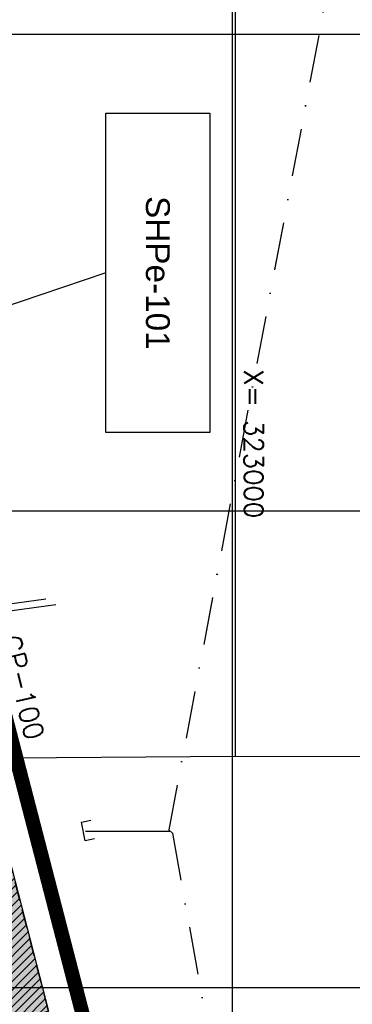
# Model space of a CAD drawing. Extents: x 312047 to 329088, y 8928324 to 8953812.
# Tile 122 of 125: x 322555 to 323252, y 8948964 to 8951030. Entities that reach past the tile are written whole.
import ezdxf
from ezdxf.enums import TextEntityAlignment as Align

# ---------------------------------------------------------------- set-up
doc = ezdxf.new("R2010")
doc.units = 0
doc.header["$LTSCALE"] = 200
doc.header["$MEASUREMENT"] = 0
doc.linetypes.add('DASHDOT', pattern=[1, 0.5, -0.25, 0, -0.25])
doc.linetypes.add('DASHED2', pattern=[0.3, 0.2, -0.1])
for name, color, linetype in [('CANAL-PROJ', 180, 'CONTINUOUS'), ('DRE_X', 10, 'CONTINUOUS'), ('DRENOS', 10, 'CONTINUOUS'), ('JSIMB', 2, 'CONTINUOUS'), ('NOVA MALHA', 1, 'CONTINUOUS'), ('PA-LIN_DIVI', 4, 'DASHED2'), ('PA-LOTE', 100, 'CONTINUOUS'), ('PA-NUM_PRAN', 4, 'CONTINUOUS'), ('PA-PRAN', 4, 'ZIGZAG'), ('PA-SEQ', 40, 'CONTINUOUS'), ('RI0', 130, 'CONTINUOUS'), ('RIO', 130, 'DASHDOT'), ('SETOR 210', 91, 'CONTINUOUS'), ('TEXTO03', 3, 'CONTINUOUS'), ('TP-TM-20', 9, 'CONTINUOUS')]:
    doc.layers.add(name, color=color, linetype=linetype)
doc.styles.add('SBI', font='simplex.shx', dxfattribs={"bigfont": 'simp.shx'})
doc.styles.add('SIMP', font='simplex', dxfattribs={"bigfont": 'simp'})
doc.styles.add('STYLE1', font='arial.ttf')
doc.linetypes.add('ZIGZAG', pattern='A,0.0001,-0.2,[131,ltypeshp.shx,S=0.2,R=0,X=-0.2,Y=0],-0.4,[131,ltypeshp.shx,S=0.2,R=180,X=0.2,Y=0],-0.2', length=0.8001)

# ---------------------------------------------------------------- blocks, each defined once
blk = doc.blocks.new('TER')
at = {"layer": 'DRENOS', "color": 3}
blk.add_lwpolyline([(-20, -20), (-20, 0), (20, 0), (20, -20)], dxfattribs=at)

msp = doc.modelspace()

# ---------------------------------------------------------------- hatches: boundary and pattern name
at = {"layer": 'PA-SEQ'}
h = msp.add_hatch(dxfattribs=at)
h.set_pattern_fill('ANSI31', color=256, scale=100, angle=-1e-14, style=0)
h.paths.add_polyline_path([(322554.7, 8948929.5), (322615.5, 8948949.7), (322481.6, 8949470), (322265, 8949470), (322356, 8949000), (322287, 8948955), (322175, 8949000), (322115, 8949178), (322175, 8949470), (321971.8, 8949470), (321868.6, 8949000), (322000, 8949000), (322062, 8948810), (322010, 8948623), (322000, 8948458), (322233.6, 8948453.3)])
at = {"layer": 'SETOR 210'}
h = msp.add_hatch(dxfattribs=at)
h.set_pattern_fill('DOTS', color=256, scale=100, angle=-90, style=0)
h.set_pattern_definition([(270, (-8635185.5995, 9270004.921), (6.25, -3.125), [0, -6.25])])
h.paths.add_polyline_path([(321601.5, 8947558.8), (322178.4, 8947743.4), (322214.5, 8948001.8), (322191, 8948188.5), (322231.2, 8948438.3), (322554.7, 8948929.5), (322615.5, 8948949.7), (322481.6, 8949470), (321403.1, 8949470), (321347.8, 8948899.9), (321750.8, 8948463), (321767.6, 8948447.6), (321580.4, 8947736.1)])

# ---------------------------------------------------------------- linework, layer by layer
at = {"layer": 'CANAL-PROJ', "const_width": 30}
msp.add_lwpolyline([(324070, 8944525), (323150, 8945734.1), (323150, 8946160), (323340, 8946350), (323340, 8946920), (322972.3, 8947287.7), (322860, 8948275), (322490, 8949705), (322440, 8949820), (322345, 8949895), (321865, 8950135), (321800, 8950200), (321770, 8950280), (321725.4, 8951289.8)], dxfattribs=at)
at = {"layer": 'JSIMB'}
for p, q in [((322381, 8949784.1), (322609.9, 8949815.2)), ((322402.3, 8949771.9), (322631.2, 8949803))]:
    msp.add_line(p, q, dxfattribs=at)
at = {"layer": 'NOVA MALHA'}
for p, q in [((323000, 8952100.3), (323000, 8929300.3)), ((318032.6, 8951000), (329087.6, 8951000)), ((318032.6, 8950000), (329087.6, 8950000)), ((318032.6, 8949000), (329087.6, 8949000))]:
    msp.add_line(p, q, dxfattribs=at)
at = {"layer": 'PA-LIN_DIVI'}
msp.add_lwpolyline([(321971.8, 8949470), (321868.6, 8949000), (321868.6, 8949000), (322000, 8949000), (322062, 8948810), (322010, 8948623), (322000, 8948458), (322233.6, 8948453.3), (322554.7, 8948929.5), (322615.5, 8948949.7), (322481.6, 8949470), (322265, 8949470), (322356, 8949000), (322287, 8948955), (322175, 8949000), (322115, 8949178), (322175, 8949470), (321971.8, 8949470)], close=True, dxfattribs=at)
at = {"layer": 'PA-LOTE'}
msp.add_lwpolyline([(322386.2, 8949930.3), (322439.5, 8949939.2), (322946.2, 8947957.5)], dxfattribs=at)
msp.add_lwpolyline([(322615.5, 8948949.7), (322554.7, 8948929.5), (322233.6, 8948453.3), (321750.8, 8948463), (321971.8, 8949470), (322481.6, 8949470)], close=True, dxfattribs=at)
at = {"layer": 'PA-NUM_PRAN', "color": 50}
msp.add_line((322735.7, 8950499.2), (322215.5, 8950323.6), dxfattribs=at)
msp.add_lwpolyline([(322953.6, 8950834.3), (322953.6, 8950164.2), (322735.7, 8950164.2), (322735.7, 8950834.3)], close=True, dxfattribs=at)
at = {"layer": 'PA-PRAN', "ltscale": 0.5}
msp.add_lwpolyline([(320096, 8951500.5), (323006.7, 8951500.9), (323006.7, 8949484.7), (319826.5, 8949460.7)], close=True, dxfattribs=at)
msp.add_lwpolyline([(319826.5, 8949460.7), (319749.8, 8949359.1), (319802.8, 8946892.2), (319866.2, 8944536.7), (320100.2, 8944462.6), (321000, 8945052.7), (322787.9, 8946146.7), (322887.9, 8945973.6), (323138.8, 8945989.1), (323634.6, 8946019.8), (323643.5, 8949483.1), (323006.7, 8949484.7)], dxfattribs=at)
at = {"layer": 'RI0'}
msp.add_line((322692.7, 8949327.9), (322870, 8949327.7), dxfattribs=at)
at = {"layer": 'RIO'}
for p, q in [((323219, 8951194.1), (322867.3, 8949330.4)), ((323219, 8951194), (322867.3, 8949330.4)), ((322875.2, 8949323.2), (322867.3, 8949330.4)), ((322875.2, 8949323.2), (322981, 8948734.6))]:
    msp.add_line(p, q, dxfattribs=at)

# ---------------------------------------------------------------- block references
at = {"layer": 'DRE_X', "zscale": 20.00000002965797, "rotation": 100.5679716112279}
msp.add_blockref('TER', (322688.4, 8949327.3), dxfattribs=at)

# ---------------------------------------------------------------- texts
at = {"layer": 'PA-NUM_PRAN', "color": 50, "style": 'STYLE1'}
msp.add_text('SHPe-101', height=50, rotation=270, dxfattribs=at).set_placement((322844.7, 8950499.2), align=Align.MIDDLE)
at = {"layer": 'TEXTO03', "style": 'SBI'}
msp.add_text('CP-100', height=40.6, rotation=283.3422, dxfattribs=at).set_placement((322535.9, 8949738), align=Align.MIDDLE_LEFT)
at = {"layer": 'TP-TM-20', "style": 'SIMP'}
msp.add_text('X= 323000', height=40, rotation=270, dxfattribs=at).set_placement((323025.3, 8949984.5), align=Align.RIGHT)

doc.saveas('drawing.dxf')
